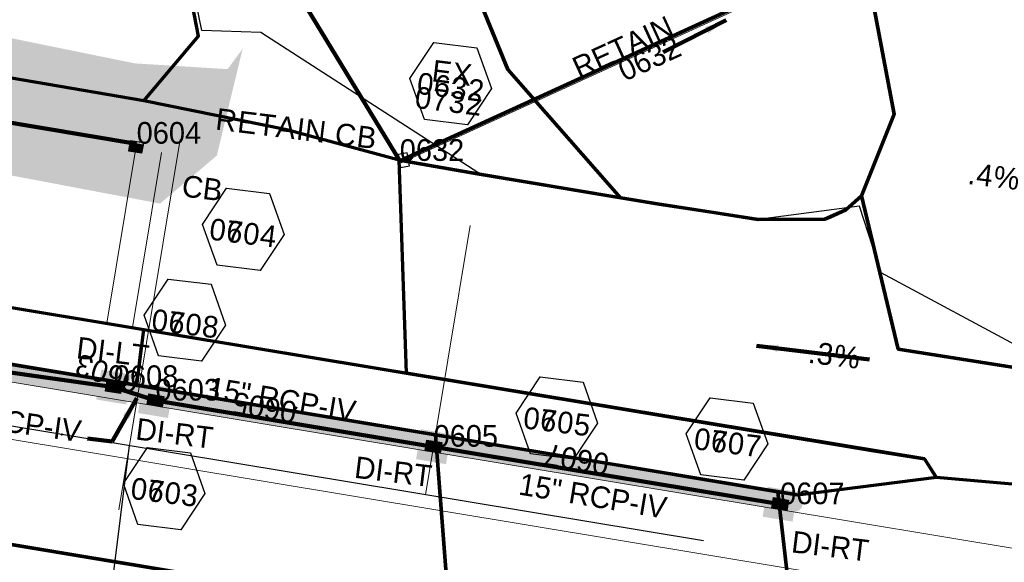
# Model space of a CAD drawing. Extents: x 1160024 to 2574774, y 200346 to 1150377.
# Tile 59 of 118: x 2484263 to 2484490, y 365717 to 365842. Entities that reach past the tile are written whole.
import ezdxf
from ezdxf.enums import TextEntityAlignment as Align

# ---------------------------------------------------------------- set-up
doc = ezdxf.new("R2010")
doc.units = 0
doc.header["$MEASUREMENT"] = 0
doc.linetypes.add('DGN Style 2', pattern=[29.296317, 17.57779, -11.718527])
doc.linetypes.add('DGN Style 3', pattern=[41.014844, 29.296317, -11.718527])
for name, color, linetype, lineweight in [('Exist Drainage Structure Catch Basin CELL', 1, 'Continuous', 30), ('Exist Plan Preparation Drainage Notes Label', 31, 'Continuous', 30), ('Exist Plan Preparation Watershed Blue', 5, 'Continuous', 30), ('Exist Structure Minor Pipes RCP 12 Inch', 30, 'Continuous', 0), ('Prop Drainage Structure Box Number Symbol CELL', 9, 'Continuous', 30), ('Prop Drainage Structure Catch Basin Grate 840 03E CELL', 7, 'Continuous', 30), ('Prop Drainage Structure Catch Basin Grate 840 03E Label', 9, 'Continuous', 30), ('Prop Drainage Structure Drop Inlet Grate 840 16 CELL', 7, 'Continuous', 30), ('Prop Drainage Structure Drop Inlet Grate 840 16 Label', 9, 'Continuous', 30), ('Prop Drainage Structure Pipe RCP 15in Class III Label', 9, 'Continuous', 30), ('Prop Drainage Structure Pipe RCP 15in Class IV', 9, 'Continuous', 211), ('Prop Drainage Structure Pipe RCP 15in Class IV Label', 9, 'Continuous', 30), ('Prop Drainage Structure Pipe Removal Label', 9, 'Continuous', 30), ('Prop Drainage Structure Plot Symbol 20 Scale', 9, 'DGN Style 2', 13), ('Prop Drainage Structure Plot Symbol 50 Scale', 9, 'DGN Style 2', 13), ('Prop Plan Preparation Watershed Pre Construction', 131, 'Continuous', 30), ('Prop Vertical Profile Ditch Grade Median Label', 5, 'Continuous', 40)]:
    doc.layers.add(name, color=color, linetype=linetype, lineweight=lineweight)
for name, color, linetype, lineweight, plot in [('Scratch_Level_5', 6, 'Continuous', 0, False), ('Scratch_Level_6', 30, 'Continuous', 0, False), ('Scratch_Level_7', 9, 'Continuous', 0, False), ('Scratch_Level_8', 171, 'Continuous', 0, False), ('Scratch_Level_9', 9, 'Continuous', 0, False)]:
    doc.layers.add(name, color=color, linetype=linetype, lineweight=lineweight, plot=plot)
doc.styles.add('Style-font041', font='font041.shx')
doc.styles.add('Style-GEOMETRICFUTURA_211_M_L', font='GEOMETRICFUTURA_211_M_L.shx')
doc.dimstyles.new('erosion_control', dxfattribs={"dimtxt": 4.99999, "dimasz": 9.99998, "dimexe": 2.499995, "dimexo": 2.499995, "dimgap": 2.499995, "dimtad": 0, "dimtih": 1, "dimtoh": 1, "dimzin": 3, "dimdsep": 46, "dimtxsty": 'Style-GEOMETRICFUTURA_211_M_L', "dimcen": 0.09, "dimaunit": 1, "dimadec": 4, "dimazin": 3, "dimtfac": 1, "dimtofl": 0, "dimtmove": 0, "dimatfit": 1, "dimfxl": 1, "dimtzin": 3, "dimlwd": 106, "dimarcsym": 0})

# ---------------------------------------------------------------- blocks, each defined once
blk = doc.blocks.new('PROP DRAINAGE STRUCTURE BOX NUMBER SYMBOL_138')
at = {"layer": 'Scratch_Level_7', "flags": 128}
blk.add_lwpolyline([(-5, 8.94), (5, 8.94), (9.47, 0), (5, -8.94), (-5, -8.94), (-9.47, 0), (-5, 8.94)], dxfattribs=at)
at = {"layer": 'Scratch_Level_7', "insert": (0.17, -0.83), "char_height": 5, "attachment_point": 5, "line_spacing_factor": 0.6, "style": 'Style-GEOMETRICFUTURA_211_M_L'}
blk.add_mtext('\\T1.051;0632', dxfattribs=at)
blk = doc.blocks.new('PROP DRAINAGE STRUCTURE BOX NUMBER SYMBOL_139')
at = {"layer": 'Scratch_Level_7', "flags": 128}
blk.add_lwpolyline([(-5, 8.94), (5, 8.94), (9.47, 0), (5, -8.94), (-5, -8.94), (-9.47, 0), (-5, 8.94)], dxfattribs=at)
at = {"layer": 'Scratch_Level_7', "insert": (0.14, -0.83), "char_height": 5, "attachment_point": 5, "line_spacing_factor": 0.6, "style": 'Style-GEOMETRICFUTURA_211_M_L'}
blk.add_mtext('\\T1.051;0604', dxfattribs=at)
blk = doc.blocks.new('PROP DRAINAGE STRUCTURE BOX NUMBER SYMBOL_140')
at = {"layer": 'Scratch_Level_7', "flags": 128}
blk.add_lwpolyline([(-5, 8.94), (5, 8.94), (9.47, 0), (5, -8.94), (-5, -8.94), (-9.47, 0), (-5, 8.94)], dxfattribs=at)
at = {"layer": 'Scratch_Level_7', "insert": (0.28, -0.83), "char_height": 5, "attachment_point": 5, "line_spacing_factor": 0.6, "style": 'Style-GEOMETRICFUTURA_211_M_L'}
blk.add_mtext('\\T1.051;0608', dxfattribs=at)
blk = doc.blocks.new('PROP DRAINAGE STRUCTURE BOX NUMBER SYMBOL_141')
at = {"layer": 'Scratch_Level_7', "flags": 128}
blk.add_lwpolyline([(-5, 8.94), (5, 8.94), (9.47, 0), (5, -8.94), (-5, -8.94), (-9.47, 0), (-5, 8.94)], dxfattribs=at)
at = {"layer": 'Scratch_Level_7', "insert": (0.25, -0.83), "char_height": 5, "attachment_point": 5, "line_spacing_factor": 0.6, "style": 'Style-GEOMETRICFUTURA_211_M_L'}
blk.add_mtext('\\T1.051;0603', dxfattribs=at)
blk = doc.blocks.new('PROP DRAINAGE STRUCTURE BOX NUMBER SYMBOL_144')
at = {"layer": 'Scratch_Level_7', "flags": 128}
blk.add_lwpolyline([(-5, 8.94), (5, 8.94), (9.47, 0), (5, -8.94), (-5, -8.94), (-9.47, 0), (-5, 8.94)], dxfattribs=at)
at = {"layer": 'Scratch_Level_7', "insert": (0.23, -0.83), "char_height": 5, "attachment_point": 5, "line_spacing_factor": 0.6, "style": 'Style-GEOMETRICFUTURA_211_M_L'}
blk.add_mtext('\\T1.051;0605', dxfattribs=at)
blk = doc.blocks.new('PROP DRAINAGE STRUCTURE BOX NUMBER SYMBOL_145')
at = {"layer": 'Scratch_Level_7', "flags": 128}
blk.add_lwpolyline([(-5, 8.94), (5, 8.94), (9.47, 0), (5, -8.94), (-5, -8.94), (-9.47, 0), (-5, 8.94)], dxfattribs=at)
at = {"layer": 'Scratch_Level_7', "insert": (0.34, -0.83), "char_height": 5, "attachment_point": 5, "line_spacing_factor": 0.6, "style": 'Style-GEOMETRICFUTURA_211_M_L'}
blk.add_mtext('\\T1.051;0607', dxfattribs=at)
blk = doc.blocks.new('PROP DRAINAGE STRUCTURE BOX NUMBER SYMBOL_241')
at = {"layer": 'Prop Drainage Structure Box Number Symbol CELL', "flags": 128}
blk.add_lwpolyline([(-5, 8.94), (5, 8.94), (9.47, 0), (5, -8.94), (-5, -8.94), (-9.47, 0), (-5, 8.94)], dxfattribs=at)
at = {"layer": 'Prop Drainage Structure Box Number Symbol CELL', "insert": (0.14, -0.83), "char_height": 5, "attachment_point": 5, "line_spacing_factor": 0.6, "style": 'Style-GEOMETRICFUTURA_211_M_L'}
blk.add_mtext('\\T1.051;0704', dxfattribs=at)
blk = doc.blocks.new('PROP DRAINAGE STRUCTURE BOX NUMBER SYMBOL_242')
at = {"layer": 'Prop Drainage Structure Box Number Symbol CELL', "flags": 128}
blk.add_lwpolyline([(-5, 8.94), (5, 8.94), (9.47, 0), (5, -8.94), (-5, -8.94), (-9.47, 0), (-5, 8.94)], dxfattribs=at)
at = {"layer": 'Prop Drainage Structure Box Number Symbol CELL', "insert": (0.28, -0.83), "char_height": 5, "attachment_point": 5, "line_spacing_factor": 0.6, "style": 'Style-GEOMETRICFUTURA_211_M_L'}
blk.add_mtext('\\T1.051;0708', dxfattribs=at)
blk = doc.blocks.new('PROP DRAINAGE STRUCTURE BOX NUMBER SYMBOL_243')
at = {"layer": 'Prop Drainage Structure Box Number Symbol CELL', "flags": 128}
blk.add_lwpolyline([(-5, 8.94), (5, 8.94), (9.47, 0), (5, -8.94), (-5, -8.94), (-9.47, 0), (-5, 8.94)], dxfattribs=at)
at = {"layer": 'Prop Drainage Structure Box Number Symbol CELL', "insert": (0.25, -0.83), "char_height": 5, "attachment_point": 5, "line_spacing_factor": 0.6, "style": 'Style-GEOMETRICFUTURA_211_M_L'}
blk.add_mtext('\\T1.051;0703', dxfattribs=at)
blk = doc.blocks.new('PROP DRAINAGE STRUCTURE BOX NUMBER SYMBOL_246')
at = {"layer": 'Prop Drainage Structure Box Number Symbol CELL', "flags": 128}
blk.add_lwpolyline([(-5, 8.94), (5, 8.94), (9.47, 0), (5, -8.94), (-5, -8.94), (-9.47, 0), (-5, 8.94)], dxfattribs=at)
at = {"layer": 'Prop Drainage Structure Box Number Symbol CELL', "insert": (0.23, -0.83), "char_height": 5, "attachment_point": 5, "line_spacing_factor": 0.6, "style": 'Style-GEOMETRICFUTURA_211_M_L'}
blk.add_mtext('\\T1.051;0705', dxfattribs=at)
blk = doc.blocks.new('PROP DRAINAGE STRUCTURE BOX NUMBER SYMBOL_248')
at = {"layer": 'Prop Drainage Structure Box Number Symbol CELL', "flags": 128}
blk.add_lwpolyline([(-5, 8.94), (5, 8.94), (9.47, 0), (5, -8.94), (-5, -8.94), (-9.47, 0), (-5, 8.94)], dxfattribs=at)
at = {"layer": 'Prop Drainage Structure Box Number Symbol CELL', "insert": (0.34, -0.83), "char_height": 5, "attachment_point": 5, "line_spacing_factor": 0.6, "style": 'Style-GEOMETRICFUTURA_211_M_L'}
blk.add_mtext('\\T1.051;0707', dxfattribs=at)
blk = doc.blocks.new('PROP DRAINAGE STRUCTURE BOX NUMBER SYMBOL_274')
at = {"layer": 'Prop Drainage Structure Box Number Symbol CELL', "flags": 128}
blk.add_lwpolyline([(-5, 8.94), (5, 8.94), (9.47, 0), (5, -8.94), (-5, -8.94), (-9.47, 0), (-5, 8.94)], dxfattribs=at)
at = {"layer": 'Prop Drainage Structure Box Number Symbol CELL', "insert": (0.1, -0.83), "char_height": 5, "attachment_point": 5, "line_spacing_factor": 0.786545, "style": 'Style-GEOMETRICFUTURA_211_M_L'}
blk.add_mtext('\\T1.052;EX\\P0732', dxfattribs=at)
blk = doc.blocks.new('PROP DRAINAGE STRUCTURE DROP INLET GRATE 840 16_5')
at = {"layer": 'Prop Drainage Structure Drop Inlet Grate 840 16 CELL', "color": 7, "flags": 128}
for points in [[(-1.75, 1.25), (1.75, 1.25), (1.75, -1.25), (-1.75, -1.25), (-1.75, -1.25), (-1.75, 1.25)], [(-1.67, 1.17), (1.67, 1.17), (1.67, -1.17), (-1.67, -1.17), (-1.67, -1.17), (-1.67, 1.17)], [(0, -1.16), (0, 1.16), (1.66, 1.16), (1.66, -1.16), (-1.66, -1.16), (-1.66, 1.16), (0, 1.16)], [(-1.52, 1.03), (-0.12, 1.03), (-0.12, 0.87), (-1.52, 0.87), (-1.52, 1.03)], [(-1.52, 0.77), (-0.12, 0.77), (-0.12, 0.6), (-1.52, 0.6), (-1.52, 0.77)], [(-1.52, 0.5), (-0.12, 0.5), (-0.12, 0.34), (-1.52, 0.34), (-1.52, 0.5)], [(-1.52, 0.24), (-0.12, 0.24), (-0.12, 0.07), (-1.52, 0.07), (-1.52, 0.24)], [(0.13, 1.03), (1.52, 1.03), (1.52, 0.87), (0.13, 0.87), (0.13, 1.03)], [(0.13, 0.77), (1.52, 0.77), (1.52, 0.6), (0.13, 0.6), (0.13, 0.77)], [(0.13, 0.5), (1.52, 0.5), (1.52, 0.34), (0.13, 0.34), (0.13, 0.5)], [(0.13, 0.24), (1.52, 0.24), (1.52, 0.07), (0.13, 0.07), (0.13, 0.24)], [(-1.52, -0.03), (-0.12, -0.03), (-0.12, -0.2), (-1.52, -0.2), (-1.52, -0.03)], [(-1.52, -0.29), (-0.12, -0.29), (-0.12, -0.46), (-1.52, -0.46), (-1.52, -0.29)], [(-1.52, -0.56), (-0.12, -0.56), (-0.12, -0.73), (-1.52, -0.73), (-1.52, -0.56)], [(-1.52, -0.83), (-0.12, -0.83), (-0.12, -1.03), (-1.52, -1.03), (-1.52, -0.83), (-1.52, -0.83)], [(0.13, -0.03), (1.52, -0.03), (1.52, -0.2), (0.13, -0.2), (0.13, -0.03)], [(0.13, -0.29), (1.52, -0.29), (1.52, -0.46), (0.13, -0.46), (0.13, -0.29)], [(0.13, -0.56), (1.52, -0.56), (1.52, -0.73), (0.13, -0.73), (0.13, -0.56)], [(0.13, -0.83), (1.52, -0.83), (1.52, -1.03), (0.13, -1.03), (0.13, -0.83), (0.13, -0.83)]]:
    blk.add_lwpolyline(points, dxfattribs=at)
at = {"layer": 'Prop Drainage Structure Plot Symbol 20 Scale', "extrusion": (0, 0, -1)}
blk.add_solid([(2, 2), (-2, 2), (2, -2), (-2, -2)], dxfattribs=at)
at = {"layer": 'Prop Drainage Structure Plot Symbol 50 Scale', "extrusion": (0, 0, -1)}
blk.add_solid([(3.5, 3.5), (-3.5, 3.5), (3.5, -3.5), (-3.5, -3.5)], dxfattribs=at)
blk = doc.blocks.new('PROP DRAINAGE STRUCTURE DROP INLET GRATE 840 16_6')
at = {"layer": 'Prop Drainage Structure Drop Inlet Grate 840 16 CELL', "color": 7, "flags": 128}
for points in [[(-1.75, 1.25), (1.75, 1.25), (1.75, -1.25), (-1.75, -1.25), (-1.75, -1.25), (-1.75, 1.25)], [(-1.67, 1.17), (1.67, 1.17), (1.67, -1.17), (-1.67, -1.17), (-1.67, -1.17), (-1.67, 1.17)], [(0, -1.16), (0, 1.16), (1.66, 1.16), (1.66, -1.16), (-1.66, -1.16), (-1.66, 1.16), (0, 1.16)], [(-1.52, 1.03), (-0.13, 1.03), (-0.13, 0.87), (-1.52, 0.87), (-1.52, 1.03)], [(-1.52, 0.77), (-0.13, 0.77), (-0.13, 0.6), (-1.52, 0.6), (-1.52, 0.77)], [(-1.52, 0.5), (-0.13, 0.5), (-0.13, 0.34), (-1.52, 0.34), (-1.52, 0.5)], [(-1.52, 0.24), (-0.13, 0.24), (-0.13, 0.07), (-1.52, 0.07), (-1.52, 0.24)], [(0.12, 1.03), (1.52, 1.03), (1.52, 0.87), (0.12, 0.87), (0.12, 1.03)], [(0.12, 0.77), (1.52, 0.77), (1.52, 0.6), (0.12, 0.6), (0.12, 0.77)], [(0.12, 0.5), (1.52, 0.5), (1.52, 0.34), (0.12, 0.34), (0.12, 0.5)], [(0.12, 0.24), (1.52, 0.24), (1.52, 0.07), (0.12, 0.07), (0.12, 0.24)], [(-1.52, -0.03), (-0.13, -0.03), (-0.13, -0.2), (-1.52, -0.2), (-1.52, -0.03)], [(-1.52, -0.29), (-0.13, -0.29), (-0.13, -0.46), (-1.52, -0.46), (-1.52, -0.29)], [(-1.52, -0.56), (-0.13, -0.56), (-0.13, -0.73), (-1.52, -0.73), (-1.52, -0.56)], [(-1.52, -0.83), (-0.13, -0.83), (-0.13, -1.03), (-1.52, -1.03), (-1.52, -0.83), (-1.52, -0.83)], [(0.12, -0.83), (1.52, -0.83), (1.52, -1.03), (0.12, -1.03), (0.12, -0.83), (0.12, -0.83)], [(0.12, -0.03), (1.52, -0.03), (1.52, -0.2), (0.12, -0.2), (0.12, -0.03)], [(0.12, -0.29), (1.52, -0.29), (1.52, -0.46), (0.12, -0.46), (0.12, -0.29)], [(0.12, -0.56), (1.52, -0.56), (1.52, -0.73), (0.12, -0.73), (0.12, -0.56)]]:
    blk.add_lwpolyline(points, dxfattribs=at)
at = {"layer": 'Prop Drainage Structure Plot Symbol 20 Scale', "extrusion": (0, 0, -1)}
blk.add_solid([(2, 2), (-2, 2), (2, -2), (-2, -2)], dxfattribs=at)
at = {"layer": 'Prop Drainage Structure Plot Symbol 50 Scale', "extrusion": (0, 0, -1)}
blk.add_solid([(3.5, 3.5), (-3.5, 3.5), (3.5, -3.5), (-3.5, -3.5)], dxfattribs=at)
blk = doc.blocks.new('PROP DRAINAGE STRUCTURE DROP INLET GRATE 840 16_7')
at = {"layer": 'Prop Drainage Structure Drop Inlet Grate 840 16 CELL', "color": 7, "flags": 128}
for points in [[(-1.75, 1.25), (1.75, 1.25), (1.75, -1.25), (-1.75, -1.25), (-1.75, -1.25), (-1.75, 1.25)], [(-1.67, 1.17), (1.67, 1.17), (1.67, -1.17), (-1.67, -1.17), (-1.67, -1.17), (-1.67, 1.17)], [(0, -1.16), (0, 1.16), (1.66, 1.16), (1.66, -1.16), (-1.66, -1.16), (-1.66, 1.16), (0, 1.16)], [(-1.52, 1.03), (-0.13, 1.03), (-0.13, 0.87), (-1.52, 0.87), (-1.52, 1.03)], [(-1.52, 0.77), (-0.13, 0.77), (-0.13, 0.6), (-1.52, 0.6), (-1.52, 0.77)], [(-1.52, 0.5), (-0.13, 0.5), (-0.13, 0.34), (-1.52, 0.34), (-1.52, 0.5)], [(-1.52, 0.24), (-0.13, 0.24), (-0.13, 0.07), (-1.52, 0.07), (-1.52, 0.24)], [(0.12, 1.03), (1.52, 1.03), (1.52, 0.87), (0.12, 0.87), (0.12, 1.03)], [(0.12, 0.77), (1.52, 0.77), (1.52, 0.6), (0.12, 0.6), (0.12, 0.77)], [(0.12, 0.5), (1.52, 0.5), (1.52, 0.34), (0.12, 0.34), (0.12, 0.5)], [(0.12, 0.24), (1.52, 0.24), (1.52, 0.07), (0.12, 0.07), (0.12, 0.24)], [(-1.52, -0.03), (-0.13, -0.03), (-0.13, -0.2), (-1.52, -0.2), (-1.52, -0.03)], [(-1.52, -0.29), (-0.13, -0.29), (-0.13, -0.46), (-1.52, -0.46), (-1.52, -0.29)], [(-1.52, -0.56), (-0.13, -0.56), (-0.13, -0.73), (-1.52, -0.73), (-1.52, -0.56)], [(-1.52, -0.83), (-0.13, -0.83), (-0.13, -1.03), (-1.52, -1.03), (-1.52, -0.83), (-1.52, -0.83)], [(0.12, -0.03), (1.52, -0.03), (1.52, -0.2), (0.12, -0.2), (0.12, -0.03)], [(0.12, -0.29), (1.52, -0.29), (1.52, -0.46), (0.12, -0.46), (0.12, -0.29)], [(0.12, -0.56), (1.52, -0.56), (1.52, -0.73), (0.12, -0.73), (0.12, -0.56)], [(0.12, -0.83), (1.52, -0.83), (1.52, -1.03), (0.12, -1.03), (0.12, -0.83), (0.12, -0.83)]]:
    blk.add_lwpolyline(points, dxfattribs=at)
at = {"layer": 'Prop Drainage Structure Plot Symbol 20 Scale'}
blk.add_solid([(-2, 2), (2, 2), (-2, -2), (2, -2)], dxfattribs=at)
at = {"layer": 'Prop Drainage Structure Plot Symbol 50 Scale', "extrusion": (0, 0, -1)}
blk.add_solid([(3.5, 3.5), (-3.5, 3.5), (3.5, -3.5), (-3.5, -3.5)], dxfattribs=at)
blk = doc.blocks.new('PROP DRAINAGE STRUCTURE DROP INLET GRATE 840 16_8')
at = {"layer": 'Prop Drainage Structure Drop Inlet Grate 840 16 CELL', "color": 7, "flags": 128}
for points in [[(-1.75, 1.25), (1.75, 1.25), (1.75, -1.25), (-1.75, -1.25), (-1.75, -1.25), (-1.75, 1.25)], [(-1.67, 1.17), (1.67, 1.17), (1.67, -1.17), (-1.67, -1.17), (-1.67, -1.17), (-1.67, 1.17)], [(0, -1.16), (0, 1.16), (1.66, 1.16), (1.66, -1.16), (-1.66, -1.16), (-1.66, 1.16), (0, 1.16)], [(-1.52, 1.03), (-0.12, 1.03), (-0.12, 0.87), (-1.52, 0.87), (-1.52, 1.03)], [(-1.52, 0.77), (-0.12, 0.77), (-0.12, 0.6), (-1.52, 0.6), (-1.52, 0.77)], [(-1.52, 0.5), (-0.12, 0.5), (-0.12, 0.34), (-1.52, 0.34), (-1.52, 0.5)], [(-1.52, 0.24), (-0.12, 0.24), (-0.12, 0.07), (-1.52, 0.07), (-1.52, 0.24)], [(0.12, 0.77), (1.52, 0.77), (1.52, 0.6), (0.12, 0.6), (0.12, 0.77)], [(0.12, 1.03), (1.52, 1.03), (1.52, 0.87), (0.12, 0.87), (0.12, 1.03)], [(0.12, 0.5), (1.52, 0.5), (1.52, 0.34), (0.12, 0.34), (0.12, 0.5)], [(0.12, 0.24), (1.52, 0.24), (1.52, 0.07), (0.12, 0.07), (0.12, 0.24)], [(-1.52, -0.03), (-0.12, -0.03), (-0.12, -0.2), (-1.52, -0.2), (-1.52, -0.03)], [(-1.52, -0.29), (-0.12, -0.29), (-0.12, -0.46), (-1.52, -0.46), (-1.52, -0.29)], [(-1.52, -0.56), (-0.12, -0.56), (-0.12, -0.73), (-1.52, -0.73), (-1.52, -0.56)], [(-1.52, -0.83), (-0.12, -0.83), (-0.12, -1.03), (-1.52, -1.03), (-1.52, -0.83), (-1.52, -0.83)], [(0.12, -0.03), (1.52, -0.03), (1.52, -0.2), (0.12, -0.2), (0.12, -0.03)], [(0.12, -0.29), (1.52, -0.29), (1.52, -0.46), (0.12, -0.46), (0.12, -0.29)], [(0.12, -0.56), (1.52, -0.56), (1.52, -0.73), (0.12, -0.73), (0.12, -0.56)], [(0.12, -0.83), (1.52, -0.83), (1.52, -1.03), (0.12, -1.03), (0.12, -0.83), (0.12, -0.83)]]:
    blk.add_lwpolyline(points, dxfattribs=at)
at = {"layer": 'Prop Drainage Structure Plot Symbol 20 Scale', "extrusion": (0, 0, -1)}
blk.add_solid([(2, 2), (-2, 2), (2, -2), (-2, -2)], dxfattribs=at)
at = {"layer": 'Prop Drainage Structure Plot Symbol 50 Scale', "extrusion": (0, 0, -1)}
blk.add_solid([(3.5, 3.5), (-3.5, 3.5), (3.5, -3.5), (-3.5, -3.5)], dxfattribs=at)
blk = doc.blocks.new('PROP DRAINAGE STRUCTURE CATCH BASIN GRATE 840 03E_3')
at = {"layer": 'Prop Drainage Structure Catch Basin Grate 840 03E CELL', "color": 7, "linetype": 'Continuous', "lineweight": 13}
blk.add_line((1.5, 0), (-1.5, 0), dxfattribs=at)
at = {"layer": 'Prop Drainage Structure Catch Basin Grate 840 03E CELL', "flags": 128}
for points in [[(1.5, 0), (-1.5, 0), (-1.5, 2), (1.5, 2), (1.5, -0.5), (-1.5, -0.5), (-1.5, 0)], [(-1.49, 0.01), (-1.49, 1.99), (1.49, 1.99), (1.49, 0.01), (-1.49, 0.01)]]:
    blk.add_lwpolyline(points, dxfattribs=at)
for points in [[(-1.3, 1.8, -1), (-1.18, 1.8), (-1.18, 1.04), (-1.3, 1.04), (-1.3, 1.8)], [(-1.3, 0.2, 1), (-1.18, 0.2), (-1.18, 0.96), (-1.3, 0.96), (-1.3, 0.2)], [(-1.12, 1.8, -1), (-1, 1.8), (-1, 1.04), (-1.12, 1.04), (-1.12, 1.8)], [(-1.12, 0.2, 1), (-1, 0.2), (-1, 0.96), (-1.12, 0.96), (-1.12, 0.2)], [(-0.95, 1.8, -1), (-0.82, 1.8), (-0.82, 1.04), (-0.95, 1.04), (-0.95, 1.8)], [(-0.95, 0.2, 1), (-0.82, 0.2), (-0.82, 0.96), (-0.95, 0.96), (-0.95, 0.2)], [(-0.77, 1.8, -1), (-0.65, 1.8), (-0.65, 1.04), (-0.77, 1.04), (-0.77, 1.8)], [(-0.77, 0.2, 1), (-0.65, 0.2), (-0.65, 0.96), (-0.77, 0.96), (-0.77, 0.2)], [(-0.59, 1.8, -1), (-0.47, 1.8), (-0.47, 1.04), (-0.59, 1.04), (-0.59, 1.8)], [(-0.59, 0.2, 1), (-0.47, 0.2), (-0.47, 0.96), (-0.59, 0.96), (-0.59, 0.2)], [(-0.42, 1.8, -1), (-0.29, 1.8), (-0.29, 1.04), (-0.42, 1.04), (-0.42, 1.8)], [(-0.42, 0.2, 1), (-0.29, 0.2), (-0.29, 0.96), (-0.42, 0.96), (-0.42, 0.2)], [(-0.24, 1.8, -1), (-0.11, 1.8), (-0.11, 1.04), (-0.24, 1.04), (-0.24, 1.8)], [(-0.24, 0.2, 1), (-0.11, 0.2), (-0.11, 0.96), (-0.24, 0.96), (-0.24, 0.2)], [(-0.06, 1.8, -1), (0.06, 1.8), (0.06, 1.04), (-0.06, 1.04), (-0.06, 1.8)], [(-0.06, 0.2, 1), (0.06, 0.2), (0.06, 0.96), (-0.06, 0.96), (-0.06, 0.2)], [(0.11, 1.8, -1), (0.24, 1.8), (0.24, 1.04), (0.11, 1.04), (0.11, 1.8)], [(0.11, 0.2, 1), (0.24, 0.2), (0.24, 0.96), (0.11, 0.96), (0.11, 0.2)], [(0.29, 1.8, -1), (0.42, 1.8), (0.42, 1.04), (0.29, 1.04), (0.29, 1.8)], [(0.29, 0.2, 1), (0.42, 0.2), (0.42, 0.96), (0.29, 0.96), (0.29, 0.2)], [(0.47, 1.8, -1), (0.59, 1.8), (0.59, 1.04), (0.47, 1.04), (0.47, 1.8)], [(0.47, 0.2, 1), (0.59, 0.2), (0.59, 0.96), (0.47, 0.96), (0.47, 0.2)], [(0.65, 1.8, -1), (0.77, 1.8), (0.77, 1.04), (0.65, 1.04), (0.65, 1.8)], [(0.65, 0.2, 1), (0.77, 0.2), (0.77, 0.96), (0.65, 0.96), (0.65, 0.2)], [(0.82, 1.8, -1), (0.95, 1.8), (0.95, 1.04), (0.82, 1.04), (0.82, 1.8)], [(0.82, 0.2, 1), (0.95, 0.2), (0.95, 0.96), (0.82, 0.96), (0.82, 0.2)], [(1, 1.8, -1), (1.13, 1.8), (1.13, 1.04), (1, 1.04), (1, 1.8)], [(1, 0.2, 1), (1.13, 0.2), (1.13, 0.96), (1, 0.96), (1, 0.2)], [(1.18, 1.8, -1), (1.3, 1.8), (1.3, 1.04), (1.18, 1.04), (1.18, 1.8)], [(1.18, 0.2, 1), (1.3, 0.2), (1.3, 0.96), (1.18, 0.96), (1.18, 0.2)]]:
    blk.add_lwpolyline(points, format="xyb", dxfattribs=at)
at = {"layer": 'Prop Drainage Structure Plot Symbol 20 Scale', "extrusion": (0, 0, -1)}
blk.add_solid([(2, 2), (-2, 2), (2, -2), (-2, -2)], dxfattribs=at)
at = {"layer": 'Prop Drainage Structure Plot Symbol 50 Scale', "extrusion": (0, 0, -1)}
blk.add_solid([(3.5, 3.5), (-3.5, 3.5), (3.5, -3.5), (-3.5, -3.5)], dxfattribs=at)
blk = doc.blocks.new('EXIST DRAINAGE STRUCTURE CATCH BASIN_2')
at = {"layer": 'Exist Drainage Structure Catch Basin CELL', "linetype": 'DGN Style 3', "flags": 128}
blk.add_lwpolyline([(1.5, 0), (-1.5, 0), (-1.5, -0.5), (1.5, -0.5), (1.5, 2), (-1.5, 2), (-1.5, 0)], dxfattribs=at)

msp = doc.modelspace()

# ---------------------------------------------------------------- hatches: boundary and pattern name
msp.add_hatch(color=256).paths.add_polyline_path([(2484441.34, 365728.32, 0.999977), (2484441.83, 365732.29), (2484081.02, 365792.22), (2484080.36, 365788.28)])
at = {"layer": 'Scratch_Level_6'}
msp.add_hatch(color=256, dxfattribs=at).paths.add_polyline_path([(2484295.38, 365799.45), (2484131.92, 365830.3), (2484094.32, 365842.08), (2483893.67, 365880.11), (2483816.93, 365893.78), (2483721.98, 365909.88), (2483725.71, 365935.45), (2483792.46, 365924.35), (2483848.31, 365916.32), (2483945.34, 365897.44), (2483975.37, 365871.18), (2483985.24, 365866.78), (2484009.93, 365862.88), (2484012.55, 365866.61), (2484040.4, 365876.63), (2484107.61, 365863.44), (2484185.72, 365852.96), (2484289.56, 365831.8), (2484310.94, 365830.47), (2484314.42, 365835.18), (2484308.46, 365810.53)])

# ---------------------------------------------------------------- linework, layer by layer
at = {"layer": 'Exist Plan Preparation Watershed Blue'}
for p, q in [((2484420.72, 365721.6), (2483927.48, 365803.54)), ((2484439.46, 365718.49), (2484439.46, 365718.49))]:
    msp.add_line(p, q, dxfattribs=at)
at = {"layer": 'Exist Plan Preparation Watershed Blue', "color": 5, "linetype": 'Continuous', "lineweight": 70, "flags": 128}
for points in [[(2484293.45, 365907.73), (2484340.8, 365911.78), (2484352.01, 365887.75), (2484375.6, 365830.4), (2484401.56, 365800.81), (2484368.55, 365806.3), (2484350.53, 365809.47), (2484324.59, 365816.46), (2484291.66, 365823.12), (2484304.27, 365838.08), (2484299.2, 365863.99), (2484295.55, 365866.41), (2484289.34, 365900.53), (2484293.45, 365907.73)], [(2484511.2, 365785.51), (2484516.24, 365757.87), (2484465.58, 365765.82), (2484457.12, 365801.25), (2484464.65, 365820.09), (2484458.24, 365854.33), (2484444.6, 365885.79), (2484448.43, 365908.98), (2484509.99, 365891.38), (2484524.64, 365814.46), (2484517.66, 365813.24), (2484510.89, 365811.84), (2484511.2, 365785.51)], [(2484375.6, 365830.4), (2484352.01, 365887.75), (2484444.6, 365885.79), (2484458.24, 365854.33), (2484464.65, 365820.09), (2484457.12, 365801.25), (2484453.48, 365797.98), (2484448.65, 365795.86), (2484433.28, 365795.77), (2484410.02, 365799.41), (2484401.56, 365800.81), (2484375.6, 365830.4)], [(2484154.35, 365845.86), (2484135.24, 365796.4), (2484291.6, 365770.42), (2484352.22, 365760.35), (2484350.53, 365809.47), (2484324.59, 365816.46), (2484291.66, 365823.12), (2484291.66, 365823.12), (2484241.28, 365831.74), (2484154.35, 365845.86)], [(2484457.12, 365801.25), (2484465.58, 365765.82), (2484516.24, 365757.87), (2484522.94, 365720.01), (2484500.61, 365733.94), (2484474.37, 365736.27), (2484471.63, 365740.52), (2484352.22, 365760.35), (2484350.53, 365809.47), (2484368.55, 365806.3), (2484410.45, 365799.34), (2484421.7, 365797.61), (2484433.28, 365795.77), (2484444.18, 365795.84), (2484446.29, 365795.85), (2484447.49, 365795.85), (2484448.65, 365795.86), (2484449.95, 365796.42), (2484453.48, 365797.98), (2484457.12, 365801.25)], [(2484176.19, 365776.35), (2484172.28, 365790.24), (2484459.53, 365742.51), (2484471.63, 365740.52), (2484474.41, 365736.27), (2484442.34, 365732.15), (2484176.19, 365776.35)], [(2484291.6, 365770.42), (2484471.63, 365740.52), (2484474.41, 365736.27), (2484442.34, 365732.15), (2484441.83, 365732.29), (2484290.02, 365757.5), (2484291.6, 365770.42)], [(2484225.72, 365768.22), (2484212.84, 365728.75), (2484362.12, 365703.97), (2484358.89, 365746.06), (2484225.72, 365768.22)], [(2484442.64, 365690.59), (2484437.8, 365732.89), (2484358.89, 365746.06), (2484362.12, 365703.97), (2484442.64, 365690.59)], [(2484442.64, 365690.59), (2484540.49, 365700.86), (2484522.94, 365720.01), (2484500.61, 365733.94), (2484474.41, 365736.27), (2484442.34, 365732.15), (2484437.8, 365732.89), (2484442.64, 365690.59)], [(2484182.37, 365733.83), (2484185.31, 365708), (2484233.25, 365699.94), (2484362.84, 365678.51), (2484378.1, 365701.31), (2484182.37, 365733.83)]]:
    msp.add_lwpolyline(points, close=True, dxfattribs=at)
at = {"layer": 'Exist Plan Preparation Watershed Blue', "lineweight": 40}
msp.add_point((2484272.75, 365746.18), dxfattribs=at)
at = {"layer": 'Exist Structure Minor Pipes RCP 12 Inch'}
msp.add_line((2484350.84, 365808.79), (2484448.97, 365853.68), dxfattribs=at)
at = {"layer": 'Prop Drainage Structure Pipe RCP 15in Class IV'}
for p, q in [((2484289.97, 365813.27), (2484150.88, 365836.37)), ((2484284.7, 365757.12), (2484225.27, 365765.47)), ((2484294.32, 365754), (2484284.7, 365757.12)), ((2484358.44, 365743.35), (2484294.32, 365754)), ((2484438.35, 365730.08), (2484358.44, 365743.35))]:
    msp.add_line(p, q, dxfattribs=at)
at = {"layer": 'Prop Plan Preparation Watershed Pre Construction', "color": 200, "flags": 128}
msp.add_lwpolyline([(2485038, 365654.1), (2484848.95, 365684), (2484701.39, 365711.04), (2484619.88, 365729.84), (2484517.46, 365753.45), (2484461.67, 365783.5), (2484456.65, 365798.88), (2484433.28, 365795.77), (2484369.93, 365805.74), (2484318.6, 365838.89), (2484305.03, 365839.42), (2484299.99, 365863.79), (2484294.67, 365867.06), (2484288.84, 365903.02), (2484292.78, 365908.01), (2484269.08, 366023.01), (2484280.7, 366066.49), (2484325.39, 366061), (2484334.48, 366066.75), (2484430.91, 366050.73), (2484373.24, 366376.65)], dxfattribs=at)
at = {"layer": 'Prop Vertical Profile Ditch Grade Median Label', "lineweight": 30}
msp.add_line((2484260.28, 365515.82), (2484288.3, 365743.6), dxfattribs=at)
at = {"layer": 'Scratch_Level_5'}
for p, q in [((2483768.94, 365840.01), (2487160.51, 365276.63)), ((2483766.81, 365827.18), (2487158.38, 365263.8)), ((2484300.04, 365814.26), (2484288.3, 365743.6)), ((2484289.65, 365811.29), (2484283.09, 365771.83)), ((2484295.71, 365811.2), (2484289.01, 365770.85)), ((2484366.92, 365794.41), (2484356.6, 365732.25)), ((2484285.85, 365728.8), (2484289.94, 365753.46))]:
    msp.add_line(p, q, dxfattribs=at)
at = {"layer": 'Scratch_Level_8', "lineweight": 120}
for p, q in [((2484284.7, 365757.12), (2484225.27, 365765.47)), ((2484294.32, 365754), (2484284.7, 365757.12)), ((2484358.44, 365743.35), (2484294.32, 365754)), ((2484438.35, 365730.08), (2484358.44, 365743.35)), ((2484438.35, 365730.08), (2484358.44, 365743.35))]:
    msp.add_line(p, q, dxfattribs=at)
at = {"layer": 'Scratch_Level_9', "lineweight": 120}
for p, q in [((2484292.96, 365904.47), (2484350.64, 365809.3)), ((2484350.64, 365809.3), (2484450.19, 365854.9))]:
    msp.add_line(p, q, dxfattribs=at)

# ---------------------------------------------------------------- block references
at = {"layer": 'Exist Drainage Structure Catch Basin CELL', "color": 5, "linetype": 'DGN Style 3', "lineweight": 140, "rotation": 280}
msp.add_blockref('EXIST DRAINAGE STRUCTURE CATCH BASIN_2', (2484350.64, 365809.3), dxfattribs=at)
at = {"layer": 'Prop Drainage Structure Box Number Symbol CELL', "rotation": 353.0022961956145}
for name, p in [('PROP DRAINAGE STRUCTURE BOX NUMBER SYMBOL_274', (2484362.4, 365827.14)), ('PROP DRAINAGE STRUCTURE BOX NUMBER SYMBOL_241', (2484314.56, 365793.5)), ('PROP DRAINAGE STRUCTURE BOX NUMBER SYMBOL_242', (2484301.08, 365772.56)), ('PROP DRAINAGE STRUCTURE BOX NUMBER SYMBOL_246', (2484386.86, 365749.96)), ('PROP DRAINAGE STRUCTURE BOX NUMBER SYMBOL_248', (2484426.12, 365745.14)), ('PROP DRAINAGE STRUCTURE BOX NUMBER SYMBOL_243', (2484296.31, 365733.68))]:
    msp.add_blockref(name, p, dxfattribs=at)
at = {"layer": 'Prop Drainage Structure Plot Symbol 20 Scale', "rotation": 170.5685775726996}
msp.add_blockref('PROP DRAINAGE STRUCTURE CATCH BASIN GRATE 840 03E_3', (2484289.97, 365813.27), dxfattribs=at)
at = {"layer": 'Prop Drainage Structure Plot Symbol 50 Scale'}
for name, p, rotation in [('PROP DRAINAGE STRUCTURE DROP INLET GRATE 840 16_8', (2484284.7, 365757.12), 350.5681266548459), ('PROP DRAINAGE STRUCTURE DROP INLET GRATE 840 16_5', (2484294.32, 365754), 170.5686905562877), ('PROP DRAINAGE STRUCTURE DROP INLET GRATE 840 16_6', (2484358.44, 365743.35), 170.5686905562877), ('PROP DRAINAGE STRUCTURE DROP INLET GRATE 840 16_7', (2484438.35, 365730.08), 170.5686905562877)]:
    msp.add_blockref(name, p, dxfattribs=dict(at, rotation=rotation))
at = {"layer": 'Scratch_Level_7', "rotation": 353.0022961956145}
for name, p in [('PROP DRAINAGE STRUCTURE BOX NUMBER SYMBOL_138', (2484362.4, 365827.14)), ('PROP DRAINAGE STRUCTURE BOX NUMBER SYMBOL_139', (2484314.56, 365793.5)), ('PROP DRAINAGE STRUCTURE BOX NUMBER SYMBOL_140', (2484301.08, 365772.56)), ('PROP DRAINAGE STRUCTURE BOX NUMBER SYMBOL_144', (2484386.86, 365749.96)), ('PROP DRAINAGE STRUCTURE BOX NUMBER SYMBOL_145', (2484426.12, 365745.14)), ('PROP DRAINAGE STRUCTURE BOX NUMBER SYMBOL_141', (2484296.31, 365733.68))]:
    msp.add_blockref(name, p, dxfattribs=at)

# ---------------------------------------------------------------- texts
at = {"layer": 'Prop Drainage Structure Box Number Symbol CELL', "insert": (2484308.59, 365821.51), "char_height": 5, "attachment_point": 1, "rotation": 353.0023, "line_spacing_factor": 0.6, "style": 'Style-GEOMETRICFUTURA_211_M_L'}
msp.add_mtext('\\T1.050;RETAIN CB', dxfattribs=at)
at = {"layer": 'Prop Drainage Structure Catch Basin Grate 840 03E Label', "style": 'Style-GEOMETRICFUTURA_211_M_L'}
msp.add_text('CB', height=5, rotation=353.0023, dxfattribs=at).set_placement((2484305.11, 365803.04), align=Align.MIDDLE_CENTER)
at = {"layer": 'Prop Drainage Structure Drop Inlet Grate 840 16 Label', "style": 'Style-GEOMETRICFUTURA_211_M_L'}
for s, p in [('DI-LT', (2484284.47, 365765.23)), ('DI-RT', (2484298.71, 365746.43)), ('DI-RT', (2484349.14, 365737.6)), ('DI-RT', (2484449.92, 365720.4))]:
    msp.add_text(s, height=5, rotation=353.0023, dxfattribs=at).set_placement(p, align=Align.MIDDLE_CENTER)
at = {"layer": 'Prop Drainage Structure Pipe RCP 15in Class III Label', "style": 'Style-GEOMETRICFUTURA_211_M_L'}
msp.add_text('15" RCP-IV ', height=5, rotation=350.5687, dxfattribs=at).set_placement((2484396.1, 365731.85), align=Align.MIDDLE_CENTER)
at = {"layer": 'Prop Drainage Structure Pipe RCP 15in Class IV Label', "style": 'Style-GEOMETRICFUTURA_211_M_L'}
for rotation, p in [(350.5687, (2484324.41, 365754.08)), (351.9988, (2484261.03, 365749.16))]:
    msp.add_text('15" RCP-IV ', height=5, rotation=rotation, dxfattribs=at).set_placement(p, align=Align.MIDDLE_CENTER)
at = {"layer": 'Prop Drainage Structure Pipe Removal Label', "style": 'Style-GEOMETRICFUTURA_211_M_L'}
msp.add_text('RETAIN', height=5, rotation=24.5774, dxfattribs=at).set_placement((2484389.9, 365832.74), align=Align.TOP_LEFT)
at = {"layer": 'Scratch_Level_5', "char_height": 5, "attachment_point": 6, "rotation": 353.0023, "line_spacing_factor": 0.6, "style": 'Style-GEOMETRICFUTURA_211_M_L'}
for s, insert in [('\\T1.067;.4%', (2484493.94, 365804.96)), ('\\T1.067;.3%', (2484457.15, 365763.69))]:
    msp.add_mtext(s, dxfattribs=dict(at, insert=insert))
at = {"layer": 'Scratch_Level_8', "linetype": 'Continuous', "lineweight": 30, "style": 'Style-font041'}
for s, rotation, p in [('0632', 24.6092, (2484400.42, 365832.1)), ('0603', 162.0493, (2484289.51, 365755.56)), ('0605', 170.5687, (2484326.38, 365748.68)), ('0607', 170.5687, (2484398.4, 365736.72))]:
    msp.add_text(s, height=5, rotation=rotation, dxfattribs=at).set_placement(p, align=Align.TOP_LEFT)
at = {"layer": 'Scratch_Level_8', "linetype": 'Continuous', "style": 'Style-font041'}
for s, p in [('0604', (2484289.97, 365818.27)), ('0632', (2484350.64, 365814.3)), ('0608', (2484284.7, 365762.12)), ('0603', (2484294.32, 365759)), ('0605', (2484358.44, 365748.35)), ('0607', (2484438.35, 365735.08))]:
    msp.add_text(s, height=5, dxfattribs=at).set_placement(p, align=Align.TOP_LEFT)

# ---------------------------------------------------------------- leaders
at = {"layer": 'Exist Plan Preparation Drainage Notes Label'}
msp.add_leader([(2484425.91, 365841.74), (2484411.42, 365834.36)], dimstyle='erosion_control', override={"dimtxt": 5, "dimasz": 5, "dimgap": 0, "dimlwd": 65534}, dxfattribs=at)
at = {"layer": 'Prop Drainage Structure Pipe Removal Label'}
msp.add_leader([(2484290.01, 365754.53), (2484284.29, 365744.53), (2484278.64, 365745.22)], dimstyle='erosion_control', override={"dimtxt": 5, "dimasz": 5, "dimgap": 0, "dimlwd": 65534}, dxfattribs=at)
at = {"layer": 'Scratch_Level_5'}
msp.add_leader([(2484432.92, 365766.66), (2484458.94, 365763.47)], dimstyle='erosion_control', override={"dimtxt": 5, "dimasz": 5, "dimgap": 0, "dimlwd": 65534}, dxfattribs=at)

doc.saveas('drawing.dxf')
